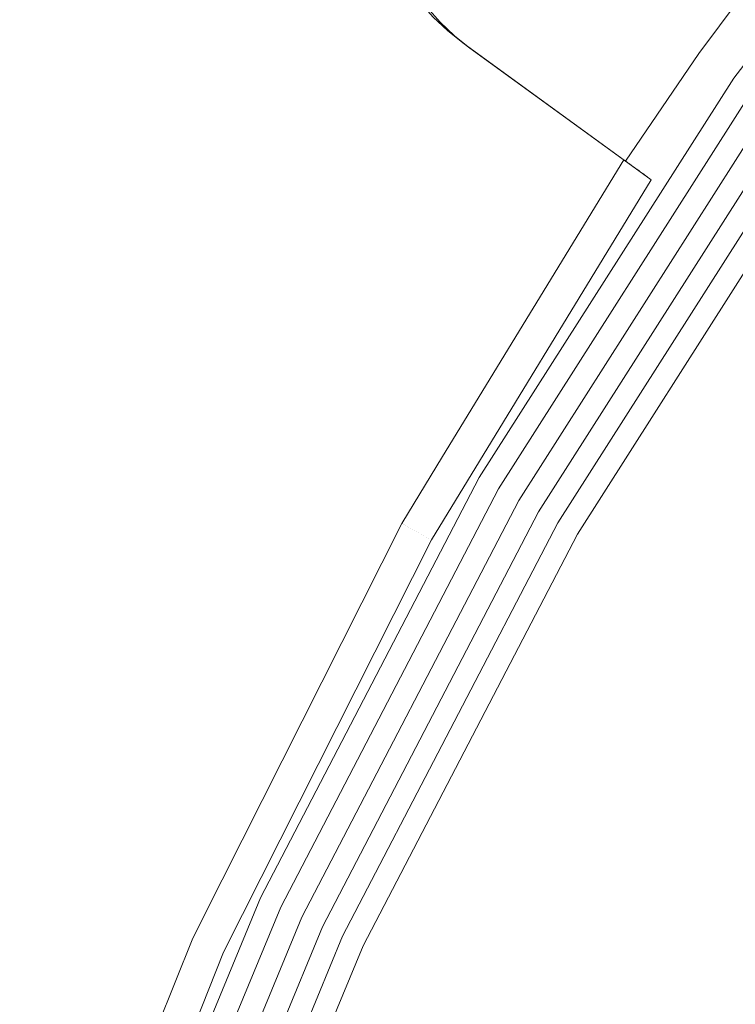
# Model space of a CAD drawing. Header units: millimetres. Extents: x -121 to 130, y -124 to 124.
# Tile 14 of 41: x -114 to -98, y 48 to 70. Entities that reach past the tile are written whole.
import ezdxf

# ---------------------------------------------------------------- set-up
doc = ezdxf.new("R2010")
doc.units = ezdxf.units.MM
doc.header["$LTSCALE"] = 25.4
doc.layers.add('Lighting-Moving Light', color=7, linetype='Continuous', lineweight=5, true_color=0x000000)

# ---------------------------------------------------------------- blocks, each defined once
blk = doc.blocks.new('Group-2-1')
at = {"layer": 'Lighting-Moving Light', "color": 7, "linetype": 'Continuous', "lineweight": 5, "transparency": 33554687}
for points, invisible_edges in [([(-38603.607, 5783.44, -583.3), (-38607.502, 5792.236, -583.3), (-38607.112, 5792.366, -583.3), (-38606.713, 5792.464, -583.3)], 9), ([(-38606.713, 5792.464, -583.3), (-38606.307, 5792.528, -583.3), (-38603.607, 5783.44, -583.3)], 10), ([(-38606.307, 5792.528, -583.3), (-38605.897, 5792.558, -583.3), (-38603.607, 5783.44, -583.3)], 10), ([(-38605.897, 5792.558, -583.3), (-38605.485, 5792.555, -583.3), (-38603.607, 5783.44, -583.3)], 10), ([(-38605.485, 5792.555, -583.3), (-38605.076, 5792.517, -583.3), (-38603.607, 5783.44, -583.3)], 10), ([(-38605.076, 5792.517, -583.3), (-38604.671, 5792.446, -583.3), (-38603.607, 5783.44, -583.3)], 10), ([(-38604.671, 5792.446, -583.3), (-38604.273, 5792.342, -583.3), (-38603.607, 5783.44, -583.3)], 10), ([(-38603.607, 5783.44, -583.3), (-38610.689, 5787.996, -583.3), (-38607.652, 5792.176, -583.3), (-38607.502, 5792.236, -583.3)], 9), ([(-38604.273, 5792.342, -583.3), (-38603.885, 5792.205, -583.3), (-38603.607, 5783.44, -583.3)], 10), ([(-38603.885, 5792.205, -583.3), (-38603.51, 5792.037, -583.3), (-38603.607, 5783.44, -583.3)], 10), ([(-38603.51, 5792.037, -583.3), (-38603.15, 5791.838, -583.3), (-38603.607, 5783.44, -583.3)], 10), ([(-38603.15, 5791.838, -583.3), (-38602.808, 5791.61, -583.3), (-38603.607, 5783.44, -583.3)], 10), ([(-38609.464, 5784.246, -577.8), (-38609.149, 5783.947, -577.8), (-38602.963, 5791.723, -577.8)], 10), ([(-38609.149, 5783.947, -577.8), (-38608.809, 5783.677, -577.8), (-38602.963, 5791.723, -577.8)], 10), ([(-38608.809, 5783.677, -577.8), (-38604.655, 5780.658, -577.8), (-38598.809, 5788.705, -577.8), (-38602.963, 5791.723, -577.8)], 10), ([(-38602.808, 5791.61, -583.3), (-38599.378, 5789.118, -583.3), (-38603.607, 5783.44, -583.3)], 8), ([(-38602.837, 5782.901, -677.312), (-38596.477, 5791.19, -677.312), (-38596.475, 5791.188, -677.355), (-38602.835, 5782.9, -677.355)], 14), ([(-38599.378, 5789.118, -583.3), (-38596.477, 5791.19, -677.312), (-38602.837, 5782.901, -677.312)], 9), ([(-38602.835, 5782.9, -677.355), (-38596.475, 5791.188, -677.355), (-38596.47, 5791.184, -677.397), (-38602.829, 5782.896, -677.397)], 15), ([(-38602.829, 5782.896, -677.397), (-38596.47, 5791.184, -677.397), (-38596.462, 5791.177, -677.438), (-38602.821, 5782.89, -677.438)], 15), ([(-38602.821, 5782.89, -677.438), (-38596.462, 5791.177, -677.438), (-38596.452, 5791.168, -677.478), (-38602.81, 5782.882, -677.478)], 15), ([(-38602.81, 5782.882, -677.478), (-38596.452, 5791.168, -677.478), (-38596.439, 5791.158, -677.518), (-38602.796, 5782.873, -677.518)], 15), ([(-38602.837, 5782.901, -677.312), (-38603.607, 5783.44, -583.3), (-38599.378, 5789.118, -583.3)], 9), ([(-38611.462, 5763.978, -577.8), (-38598.809, 5788.705, -577.8), (-38604.655, 5780.658, -577.8)], 11), ([(-38598.809, 5788.705, -577.8), (-38611.462, 5763.978, -577.8), (-38606.718, 5773.09, -577.8)], 9), ([(-38606.718, 5773.09, -577.8), (-38601.199, 5781.754, -577.8), (-38598.809, 5788.705, -577.8)], 10), ([(-38610.704, 5787.458, -583.3), (-38610.705, 5787.675, -583.3), (-38610.689, 5787.996, -583.3), (-38603.607, 5783.44, -583.3)], 12), ([(-38603.607, 5783.44, -583.3), (-38610.694, 5787.241, -583.3), (-38610.704, 5787.458, -583.3)], 9), ([(-38603.607, 5783.44, -583.3), (-38610.674, 5787.025, -583.3), (-38610.694, 5787.241, -583.3)], 9), ([(-38610.644, 5786.81, -583.3), (-38610.674, 5787.025, -583.3), (-38603.607, 5783.44, -583.3)], 10), ([(-38610.434, 5785.969, -583.3), (-38610.558, 5786.385, -583.3), (-38610.644, 5786.81, -583.3), (-38603.607, 5783.44, -583.3)], 12), ([(-38603.607, 5783.44, -583.3), (-38610.275, 5785.565, -583.3), (-38610.434, 5785.969, -583.3)], 9), ([(-38603.607, 5783.44, -583.3), (-38610.081, 5785.177, -583.3), (-38610.275, 5785.565, -583.3)], 9), ([(-38603.607, 5783.44, -583.3), (-38609.854, 5784.807, -583.3), (-38610.081, 5785.177, -583.3)], 9), ([(-38603.607, 5783.44, -583.3), (-38609.596, 5784.458, -583.3), (-38609.854, 5784.807, -583.3)], 9), ([(-38609.752, 5784.571, -577.8), (-38609.596, 5784.458, -583.3), (-38609.308, 5784.133, -583.3), (-38609.464, 5784.246, -577.8)], 5), ([(-38603.607, 5783.44, -583.3), (-38609.308, 5784.133, -583.3), (-38609.596, 5784.458, -583.3)], 9), ([(-38609.464, 5784.246, -577.8), (-38609.308, 5784.133, -583.3), (-38608.994, 5783.834, -583.3), (-38609.149, 5783.947, -577.8)], 5), ([(-38603.607, 5783.44, -583.3), (-38608.994, 5783.834, -583.3), (-38609.308, 5784.133, -583.3)], 9), ([(-38609.149, 5783.947, -577.8), (-38608.994, 5783.834, -583.3), (-38608.654, 5783.564, -583.3), (-38608.809, 5783.677, -577.8)], 1), ([(-38603.607, 5783.44, -583.3), (-38608.654, 5783.564, -583.3), (-38608.994, 5783.834, -583.3)], 9), ([(-38608.809, 5783.677, -577.8), (-38605.244, 5781.087, -578.368), (-38605.241, 5781.084, -578.352)], 9), ([(-38608.809, 5783.677, -577.8), (-38604.812, 5780.772, -577.826), (-38604.798, 5780.763, -577.821)], 9), ([(-38608.809, 5783.677, -577.8), (-38605.025, 5780.927, -577.955), (-38605.002, 5780.91, -577.935)], 9), ([(-38605.241, 5781.084, -578.352), (-38605.231, 5781.077, -578.312), (-38608.809, 5783.677, -577.8)], 10), ([(-38604.798, 5780.763, -577.821), (-38604.786, 5780.754, -577.818), (-38608.809, 5783.677, -577.8)], 10), ([(-38604.786, 5780.754, -577.818), (-38604.739, 5780.719, -577.807), (-38608.809, 5783.677, -577.8)], 10), ([(-38608.809, 5783.677, -577.8), (-38604.889, 5780.828, -577.858), (-38604.844, 5780.796, -577.837)], 9), ([(-38605.002, 5780.91, -577.935), (-38604.986, 5780.899, -577.921), (-38608.809, 5783.677, -577.8)], 10), ([(-38608.809, 5783.677, -577.8), (-38605.163, 5781.028, -578.139), (-38605.151, 5781.019, -578.118), (-38605.136, 5781.008, -578.091)], 9), ([(-38605.231, 5781.077, -578.312), (-38605.227, 5781.074, -578.299), (-38608.809, 5783.677, -577.8)], 10), ([(-38604.844, 5780.796, -577.837), (-38604.812, 5780.772, -577.826), (-38608.809, 5783.677, -577.8)], 10), ([(-38608.809, 5783.677, -577.8), (-38604.933, 5780.86, -577.883), (-38604.911, 5780.844, -577.87)], 9), ([(-38604.986, 5780.899, -577.921), (-38604.975, 5780.891, -577.913), (-38608.809, 5783.677, -577.8)], 10), ([(-38605.136, 5781.008, -578.091), (-38605.128, 5781.002, -578.079), (-38608.809, 5783.677, -577.8)], 10), ([(-38608.809, 5783.677, -577.8), (-38605.254, 5781.094, -578.426), (-38605.244, 5781.087, -578.368)], 9), ([(-38608.809, 5783.677, -577.8), (-38605.26, 5781.098, -578.485), (-38605.26, 5781.098, -578.48)], 9), ([(-38608.809, 5783.677, -577.8), (-38604.739, 5780.719, -577.807), (-38604.708, 5780.697, -577.803), (-38604.691, 5780.685, -577.801)], 9), ([(-38604.691, 5780.685, -577.801), (-38604.655, 5780.658, -577.8), (-38608.809, 5783.677, -577.8)], 8), ([(-38604.911, 5780.844, -577.87), (-38604.889, 5780.828, -577.858), (-38608.809, 5783.677, -577.8)], 10), ([(-38608.809, 5783.677, -577.8), (-38605.061, 5780.954, -577.992), (-38605.025, 5780.927, -577.955)], 9), ([(-38608.809, 5783.677, -577.8), (-38605.188, 5781.045, -578.19), (-38605.163, 5781.028, -578.139)], 9), ([(-38608.809, 5783.677, -577.8), (-38605.209, 5781.061, -578.243), (-38605.204, 5781.057, -578.23)], 9), ([(-38605.26, 5781.098, -578.48), (-38605.254, 5781.094, -578.426), (-38608.809, 5783.677, -577.8)], 10), ([(-38608.809, 5783.677, -577.8), (-38608.654, 5783.564, -583.3), (-38605.224, 5781.072, -583.3), (-38605.263, 5781.1, -578.545)], 8), ([(-38608.809, 5783.677, -577.8), (-38605.096, 5780.979, -578.034), (-38605.083, 5780.969, -578.018), (-38605.061, 5780.954, -577.992)], 9), ([(-38605.204, 5781.057, -578.23), (-38605.188, 5781.045, -578.19), (-38608.809, 5783.677, -577.8)], 10), ([(-38605.263, 5781.1, -578.545), (-38605.26, 5781.098, -578.485), (-38608.809, 5783.677, -577.8)], 10), ([(-38604.975, 5780.891, -577.913), (-38604.933, 5780.86, -577.883), (-38608.809, 5783.677, -577.8)], 10), ([(-38605.227, 5781.074, -578.299), (-38605.209, 5781.061, -578.243), (-38608.809, 5783.677, -577.8)], 10), ([(-38605.128, 5781.002, -578.079), (-38605.096, 5780.979, -578.034), (-38608.809, 5783.677, -577.8)], 10), ([(-38603.607, 5783.44, -583.3), (-38605.224, 5781.072, -583.3), (-38608.654, 5783.564, -583.3)], 8), ([(-38605.224, 5781.072, -583.3), (-38603.607, 5783.44, -583.3), (-38602.837, 5782.901, -677.312)], 10), ([(-38608.45, 5774.09, -677.312), (-38602.837, 5782.901, -677.312), (-38602.835, 5782.9, -677.355), (-38608.448, 5774.089, -677.355)], 14), ([(-38602.837, 5782.901, -677.312), (-38608.45, 5774.09, -677.312), (-38605.224, 5781.072, -583.3)], 10), ([(-38608.448, 5774.089, -677.355), (-38602.835, 5782.9, -677.355), (-38602.829, 5782.896, -677.397), (-38608.442, 5774.085, -677.397)], 15), ([(-38608.442, 5774.085, -677.397), (-38602.829, 5782.896, -677.397), (-38602.821, 5782.89, -677.438), (-38608.433, 5774.08, -677.438)], 15), ([(-38608.433, 5774.08, -677.438), (-38602.821, 5782.89, -677.438), (-38602.81, 5782.882, -677.478), (-38608.422, 5774.074, -677.478)], 15), ([(-38608.422, 5774.074, -677.478), (-38602.81, 5782.882, -677.478), (-38602.796, 5782.873, -677.518), (-38608.407, 5774.065, -677.518)], 15), ([(-38608.407, 5774.065, -677.518), (-38602.796, 5782.873, -677.518), (-38602.78, 5782.861, -677.555), (-38608.39, 5774.055, -677.555)], 15), ([(-38608.39, 5774.055, -677.555), (-38602.78, 5782.861, -677.555), (-38602.761, 5782.848, -677.591), (-38608.37, 5774.044, -677.591)], 15), ([(-38608.37, 5774.044, -677.591), (-38602.761, 5782.848, -677.591), (-38602.739, 5782.833, -677.624), (-38608.347, 5774.03, -677.624)], 15), ([(-38608.347, 5774.03, -677.624), (-38602.739, 5782.833, -677.624), (-38602.716, 5782.816, -677.655), (-38608.322, 5774.016, -677.655)], 15), ([(-38608.322, 5774.016, -677.655), (-38602.716, 5782.816, -677.655), (-38602.69, 5782.798, -677.684), (-38608.295, 5774, -677.684)], 15), ([(-38608.295, 5774, -677.684), (-38602.69, 5782.798, -677.684), (-38602.662, 5782.779, -677.71), (-38608.265, 5773.983, -677.71)], 15), ([(-38608.265, 5773.983, -677.71), (-38602.662, 5782.779, -677.71), (-38602.633, 5782.758, -677.733), (-38608.234, 5773.965, -677.733)], 15), ([(-38608.234, 5773.965, -677.733), (-38602.633, 5782.758, -677.733), (-38602.602, 5782.737, -677.752), (-38608.202, 5773.947, -677.752)], 15), ([(-38608.202, 5773.947, -677.752), (-38602.602, 5782.737, -677.752), (-38602.57, 5782.714, -677.769), (-38608.168, 5773.927, -677.769)], 15), ([(-38608.168, 5773.927, -677.769), (-38602.57, 5782.714, -677.769), (-38602.537, 5782.691, -677.782), (-38608.133, 5773.907, -677.782)], 15), ([(-38608.133, 5773.907, -677.782), (-38602.537, 5782.691, -677.782), (-38602.503, 5782.667, -677.792), (-38608.097, 5773.886, -677.792)], 15), ([(-38608.097, 5773.886, -677.792), (-38602.503, 5782.667, -677.792), (-38602.468, 5782.643, -677.798), (-38608.06, 5773.865, -677.798)], 15), ([(-38608.06, 5773.865, -677.798), (-38602.468, 5782.643, -677.798), (-38602.433, 5782.619, -677.8), (-38608.024, 5773.844, -677.8)], 11), ([(-38608.024, 5773.844, -677.8), (-38602.433, 5782.619, -677.8), (-38602.01, 5782.322, -677.8), (-38607.576, 5773.585, -677.8)], 10), ([(-38607.576, 5773.585, -677.8), (-38602.01, 5782.322, -677.8), (-38601.974, 5782.297, -677.798), (-38607.538, 5773.563, -677.798)], 14), ([(-38607.538, 5773.563, -677.798), (-38601.974, 5782.297, -677.798), (-38601.939, 5782.272, -677.793), (-38607.501, 5773.542, -677.793)], 15), ([(-38607.501, 5773.542, -677.793), (-38601.939, 5782.272, -677.793), (-38601.904, 5782.248, -677.783), (-38607.464, 5773.521, -677.783)], 15), ([(-38607.464, 5773.521, -677.783), (-38601.904, 5782.248, -677.783), (-38601.87, 5782.224, -677.77), (-38607.428, 5773.5, -677.77)], 15), ([(-38607.428, 5773.5, -677.77), (-38601.87, 5782.224, -677.77), (-38601.838, 5782.201, -677.754), (-38607.394, 5773.48, -677.754)], 15), ([(-38607.394, 5773.48, -677.754), (-38601.838, 5782.201, -677.754), (-38601.806, 5782.179, -677.734), (-38607.36, 5773.461, -677.734)], 15), ([(-38607.36, 5773.461, -677.734), (-38601.806, 5782.179, -677.734), (-38601.776, 5782.158, -677.711), (-38607.329, 5773.443, -677.711)], 15), ([(-38607.329, 5773.443, -677.711), (-38601.776, 5782.158, -677.711), (-38601.748, 5782.139, -677.684), (-38607.299, 5773.425, -677.684)], 15), ([(-38607.299, 5773.425, -677.684), (-38601.748, 5782.139, -677.684), (-38601.722, 5782.12, -677.655), (-38607.271, 5773.409, -677.655)], 15), ([(-38607.271, 5773.409, -677.655), (-38601.722, 5782.12, -677.655), (-38601.697, 5782.103, -677.624), (-38607.246, 5773.395, -677.624)], 15), ([(-38607.246, 5773.395, -677.624), (-38601.697, 5782.103, -677.624), (-38601.676, 5782.088, -677.589), (-38607.223, 5773.381, -677.589)], 15), ([(-38607.223, 5773.381, -677.589), (-38601.676, 5782.088, -677.589), (-38601.656, 5782.075, -677.553), (-38607.202, 5773.369, -677.553)], 15), ([(-38607.202, 5773.369, -677.553), (-38601.656, 5782.075, -677.553), (-38601.64, 5782.063, -677.515), (-38607.185, 5773.359, -677.515)], 15), ([(-38607.185, 5773.359, -677.515), (-38601.64, 5782.063, -677.515), (-38601.626, 5782.053, -677.475), (-38607.17, 5773.351, -677.475)], 15), ([(-38607.17, 5773.351, -677.475), (-38601.626, 5782.053, -677.475), (-38601.615, 5782.046, -677.433), (-38607.158, 5773.344, -677.433)], 15), ([(-38607.158, 5773.344, -677.433), (-38601.615, 5782.046, -677.433), (-38601.607, 5782.04, -677.391), (-38607.15, 5773.339, -677.391)], 15), ([(-38607.15, 5773.339, -677.391), (-38601.607, 5782.04, -677.391), (-38601.602, 5782.037, -677.348), (-38607.145, 5773.336, -677.348)], 15), ([(-38607.145, 5773.336, -677.348), (-38601.602, 5782.037, -677.348), (-38601.6, 5782.035, -677.305), (-38607.143, 5773.335, -677.305)], 11), ([(-38600.789, 5781.467, -578.305), (-38606.285, 5772.84, -578.305), (-38607.143, 5773.335, -677.305), (-38601.6, 5782.035, -677.305)], 10), ([(-38606.682, 5773.069, -577.802), (-38601.165, 5781.73, -577.802), (-38601.199, 5781.754, -577.8), (-38606.718, 5773.09, -577.8)], 11), ([(-38606.647, 5773.049, -577.807), (-38601.131, 5781.707, -577.807), (-38601.165, 5781.73, -577.802), (-38606.682, 5773.069, -577.802)], 15), ([(-38606.611, 5773.028, -577.815), (-38601.098, 5781.683, -577.815), (-38601.131, 5781.707, -577.807), (-38606.647, 5773.049, -577.807)], 15), ([(-38606.577, 5773.008, -577.827), (-38601.065, 5781.66, -577.827), (-38601.098, 5781.683, -577.815), (-38606.611, 5773.028, -577.815)], 15), ([(-38606.543, 5772.989, -577.843), (-38601.033, 5781.638, -577.843), (-38601.065, 5781.66, -577.827), (-38606.577, 5773.008, -577.827)], 15), ([(-38606.511, 5772.97, -577.861), (-38601.003, 5781.617, -577.861), (-38601.033, 5781.638, -577.843), (-38606.543, 5772.989, -577.843)], 15), ([(-38606.48, 5772.953, -577.882), (-38600.973, 5781.596, -577.882), (-38601.003, 5781.617, -577.861), (-38606.511, 5772.97, -577.861)], 15), ([(-38606.451, 5772.936, -577.907), (-38600.946, 5781.577, -577.907), (-38600.973, 5781.596, -577.882), (-38606.48, 5772.953, -577.882)], 15), ([(-38606.424, 5772.92, -577.934), (-38600.92, 5781.559, -577.934), (-38600.946, 5781.577, -577.907), (-38606.451, 5772.936, -577.907)], 15), ([(-38606.398, 5772.905, -577.963), (-38600.896, 5781.542, -577.963), (-38600.92, 5781.559, -577.934), (-38606.424, 5772.92, -577.934)], 15), ([(-38606.375, 5772.892, -577.995), (-38600.874, 5781.527, -577.995), (-38600.896, 5781.542, -577.963), (-38606.398, 5772.905, -577.963)], 15), ([(-38606.354, 5772.88, -578.029), (-38600.854, 5781.513, -578.029), (-38600.874, 5781.527, -577.995), (-38606.375, 5772.892, -577.995)], 15), ([(-38606.336, 5772.869, -578.065), (-38600.837, 5781.501, -578.065), (-38600.854, 5781.513, -578.029), (-38606.354, 5772.88, -578.029)], 15), ([(-38606.321, 5772.86, -578.103), (-38600.822, 5781.491, -578.103), (-38600.837, 5781.501, -578.065), (-38606.336, 5772.869, -578.065)], 15), ([(-38606.308, 5772.853, -578.141), (-38600.81, 5781.482, -578.141), (-38600.822, 5781.491, -578.103), (-38606.321, 5772.86, -578.103)], 15), ([(-38606.298, 5772.847, -578.181), (-38600.801, 5781.476, -578.181), (-38600.81, 5781.482, -578.141), (-38606.308, 5772.853, -578.141)], 15), ([(-38606.291, 5772.843, -578.222), (-38600.794, 5781.471, -578.222), (-38600.801, 5781.476, -578.181), (-38606.298, 5772.847, -578.181)], 15), ([(-38606.286, 5772.841, -578.263), (-38600.79, 5781.468, -578.263), (-38600.794, 5781.471, -578.222), (-38606.291, 5772.843, -578.222)], 15), ([(-38606.285, 5772.84, -578.305), (-38600.789, 5781.467, -578.305), (-38600.79, 5781.468, -578.263), (-38606.286, 5772.841, -578.263)], 14), ([(-38609.259, 5774.555, -578.545), (-38610.156, 5773.079, -578.48), (-38605.26, 5781.098, -578.48)], 11), ([(-38605.254, 5781.094, -578.426), (-38605.26, 5781.098, -578.48), (-38610.156, 5773.079, -578.48)], 10), ([(-38610.156, 5773.079, -578.48), (-38610.148, 5773.075, -578.415), (-38605.254, 5781.094, -578.426)], 11), ([(-38605.244, 5781.087, -578.368), (-38605.254, 5781.094, -578.426), (-38610.148, 5773.075, -578.415)], 10), ([(-38605.241, 5781.084, -578.352), (-38605.244, 5781.087, -578.368), (-38610.148, 5773.075, -578.415)], 10), ([(-38610.148, 5773.075, -578.415), (-38610.136, 5773.068, -578.352), (-38605.241, 5781.084, -578.352)], 11), ([(-38605.231, 5781.077, -578.312), (-38605.241, 5781.084, -578.352), (-38610.136, 5773.068, -578.352)], 10), ([(-38605.227, 5781.074, -578.299), (-38605.231, 5781.077, -578.312), (-38610.136, 5773.068, -578.352)], 10), ([(-38610.136, 5773.068, -578.352), (-38610.118, 5773.058, -578.29), (-38605.227, 5781.074, -578.299)], 11), ([(-38605.209, 5781.061, -578.243), (-38605.227, 5781.074, -578.299), (-38610.118, 5773.058, -578.29)], 10), ([(-38605.204, 5781.057, -578.23), (-38605.209, 5781.061, -578.243), (-38610.118, 5773.058, -578.29)], 10), ([(-38610.118, 5773.058, -578.29), (-38610.096, 5773.046, -578.23), (-38605.204, 5781.057, -578.23)], 11), ([(-38605.188, 5781.045, -578.19), (-38605.204, 5781.057, -578.23), (-38610.096, 5773.046, -578.23)], 10), ([(-38610.096, 5773.046, -578.23), (-38610.07, 5773.031, -578.172), (-38605.188, 5781.045, -578.19)], 11), ([(-38605.163, 5781.028, -578.139), (-38605.188, 5781.045, -578.19), (-38610.07, 5773.031, -578.172)], 10), ([(-38605.151, 5781.019, -578.118), (-38605.163, 5781.028, -578.139), (-38610.07, 5773.031, -578.172)], 10), ([(-38610.07, 5773.031, -578.172), (-38610.039, 5773.014, -578.117), (-38605.151, 5781.019, -578.118)], 11), ([(-38605.136, 5781.008, -578.091), (-38605.151, 5781.019, -578.118), (-38610.039, 5773.014, -578.117)], 10), ([(-38605.128, 5781.002, -578.079), (-38605.136, 5781.008, -578.091), (-38610.039, 5773.014, -578.117)], 10), ([(-38610.039, 5773.014, -578.117), (-38610.004, 5772.994, -578.066), (-38605.128, 5781.002, -578.079)], 11), ([(-38605.096, 5780.979, -578.034), (-38605.128, 5781.002, -578.079), (-38610.004, 5772.994, -578.066)], 10), ([(-38605.083, 5780.969, -578.018), (-38605.096, 5780.979, -578.034), (-38610.004, 5772.994, -578.066)], 10), ([(-38610.004, 5772.994, -578.066), (-38609.966, 5772.973, -578.018), (-38605.083, 5780.969, -578.018)], 11), ([(-38605.061, 5780.954, -577.992), (-38605.083, 5780.969, -578.018), (-38609.966, 5772.973, -578.018)], 10), ([(-38609.966, 5772.973, -578.018), (-38609.924, 5772.949, -577.974), (-38605.061, 5780.954, -577.992)], 11), ([(-38605.025, 5780.927, -577.955), (-38605.061, 5780.954, -577.992), (-38609.924, 5772.949, -577.974)], 10), ([(-38605.002, 5780.91, -577.935), (-38605.025, 5780.927, -577.955), (-38609.924, 5772.949, -577.974)], 10), ([(-38609.924, 5772.949, -577.974), (-38609.878, 5772.924, -577.935), (-38605.002, 5780.91, -577.935)], 11), ([(-38604.986, 5780.899, -577.921), (-38605.002, 5780.91, -577.935), (-38609.878, 5772.924, -577.935)], 10), ([(-38609.878, 5772.924, -577.935), (-38609.83, 5772.897, -577.9), (-38604.975, 5780.891, -577.913), (-38604.986, 5780.899, -577.921)], 11), ([(-38604.933, 5780.86, -577.883), (-38604.975, 5780.891, -577.913), (-38609.83, 5772.897, -577.9)], 10), ([(-38609.259, 5774.555, -578.545), (-38605.263, 5781.1, -578.545), (-38605.224, 5781.072, -583.3)], 8), ([(-38605.26, 5781.098, -578.485), (-38605.263, 5781.1, -578.545), (-38609.259, 5774.555, -578.545)], 8), ([(-38605.26, 5781.098, -578.48), (-38605.26, 5781.098, -578.485), (-38609.259, 5774.555, -578.545)], 10), ([(-38605.224, 5781.072, -583.3), (-38608.45, 5774.09, -677.312), (-38609.259, 5774.555, -578.545)], 11), ([(-38604.911, 5780.844, -577.87), (-38604.933, 5780.86, -577.883), (-38609.83, 5772.897, -577.9)], 10), ([(-38609.83, 5772.897, -577.9), (-38609.78, 5772.869, -577.87), (-38604.911, 5780.844, -577.87)], 11), ([(-38604.889, 5780.828, -577.858), (-38604.911, 5780.844, -577.87), (-38609.78, 5772.869, -577.87)], 10), ([(-38604.844, 5780.796, -577.837), (-38604.889, 5780.828, -577.858), (-38609.78, 5772.869, -577.87)], 10), ([(-38609.78, 5772.869, -577.87), (-38609.727, 5772.84, -577.845), (-38604.844, 5780.796, -577.837)], 11), ([(-38604.812, 5780.772, -577.826), (-38604.844, 5780.796, -577.837), (-38609.727, 5772.84, -577.845)], 10), ([(-38609.727, 5772.84, -577.845), (-38609.673, 5772.809, -577.825), (-38604.812, 5780.772, -577.826)], 11), ([(-38604.798, 5780.763, -577.821), (-38604.812, 5780.772, -577.826), (-38609.673, 5772.809, -577.825)], 10), ([(-38604.786, 5780.754, -577.818), (-38604.798, 5780.763, -577.821), (-38609.673, 5772.809, -577.825)], 10), ([(-38604.739, 5780.719, -577.807), (-38604.786, 5780.754, -577.818), (-38609.673, 5772.809, -577.825)], 10), ([(-38609.673, 5772.809, -577.825), (-38609.617, 5772.778, -577.811), (-38604.739, 5780.719, -577.807)], 11), ([(-38604.708, 5780.697, -577.803), (-38604.739, 5780.719, -577.807), (-38609.617, 5772.778, -577.811)], 10), ([(-38609.617, 5772.778, -577.811), (-38609.561, 5772.747, -577.803), (-38604.708, 5780.697, -577.803)], 11), ([(-38604.691, 5780.685, -577.801), (-38604.708, 5780.697, -577.803), (-38609.561, 5772.747, -577.803)], 10), ([(-38604.655, 5780.658, -577.8), (-38604.691, 5780.685, -577.801), (-38609.561, 5772.747, -577.803)], 10), ([(-38604.655, 5780.658, -577.8), (-38609.504, 5772.715, -577.8), (-38614.087, 5763.623, -577.8), (-38611.462, 5763.978, -577.8)], 12), ([(-38609.561, 5772.747, -577.803), (-38609.504, 5772.715, -577.8), (-38604.655, 5780.658, -577.8)], 9), ([(-38610.159, 5773.081, -578.545), (-38609.259, 5774.555, -578.545), (-38608.45, 5774.09, -677.312)], 10), ([(-38609.259, 5774.555, -578.545), (-38610.159, 5773.081, -578.545), (-38610.156, 5773.079, -578.48)], 10), ([(-38613.274, 5764.823, -677.312), (-38608.45, 5774.09, -677.312), (-38608.448, 5774.089, -677.355), (-38613.272, 5764.822, -677.355)], 14), ([(-38610.159, 5773.081, -578.545), (-38608.45, 5774.09, -677.312), (-38613.274, 5764.823, -677.312)], 9), ([(-38613.272, 5764.822, -677.355), (-38608.448, 5774.089, -677.355), (-38608.442, 5774.085, -677.397), (-38613.266, 5764.819, -677.397)], 15), ([(-38613.266, 5764.819, -677.397), (-38608.442, 5774.085, -677.397), (-38608.433, 5774.08, -677.438), (-38613.257, 5764.815, -677.438)], 15), ([(-38613.257, 5764.815, -677.438), (-38608.433, 5774.08, -677.438), (-38608.422, 5774.074, -677.478), (-38613.245, 5764.809, -677.478)], 15), ([(-38613.245, 5764.809, -677.478), (-38608.422, 5774.074, -677.478), (-38608.407, 5774.065, -677.518), (-38613.229, 5764.802, -677.518)], 15), ([(-38613.229, 5764.802, -677.518), (-38608.407, 5774.065, -677.518), (-38608.39, 5774.055, -677.555), (-38613.211, 5764.794, -677.555)], 15), ([(-38613.211, 5764.794, -677.555), (-38608.39, 5774.055, -677.555), (-38608.37, 5774.044, -677.591), (-38613.19, 5764.784, -677.591)], 15), ([(-38613.19, 5764.784, -677.591), (-38608.37, 5774.044, -677.591), (-38608.347, 5774.03, -677.624), (-38613.166, 5764.773, -677.624)], 15), ([(-38613.166, 5764.773, -677.624), (-38608.347, 5774.03, -677.624), (-38608.322, 5774.016, -677.655), (-38613.14, 5764.761, -677.655)], 15), ([(-38613.14, 5764.761, -677.655), (-38608.322, 5774.016, -677.655), (-38608.295, 5774, -677.684), (-38613.111, 5764.747, -677.684)], 15), ([(-38613.111, 5764.747, -677.684), (-38608.295, 5774, -677.684), (-38608.265, 5773.983, -677.71), (-38613.081, 5764.733, -677.71)], 15), ([(-38613.081, 5764.733, -677.71), (-38608.265, 5773.983, -677.71), (-38608.234, 5773.965, -677.733), (-38613.048, 5764.718, -677.733)], 15), ([(-38613.048, 5764.718, -677.733), (-38608.234, 5773.965, -677.733), (-38608.202, 5773.947, -677.752), (-38613.014, 5764.702, -677.752)], 15), ([(-38613.014, 5764.702, -677.752), (-38608.202, 5773.947, -677.752), (-38608.168, 5773.927, -677.769), (-38612.979, 5764.685, -677.769)], 15), ([(-38612.979, 5764.685, -677.769), (-38608.168, 5773.927, -677.769), (-38608.133, 5773.907, -677.782), (-38612.942, 5764.668, -677.782)], 15), ([(-38612.942, 5764.668, -677.782), (-38608.133, 5773.907, -677.782), (-38608.097, 5773.886, -677.792), (-38612.904, 5764.651, -677.792)], 15), ([(-38612.904, 5764.651, -677.792), (-38608.097, 5773.886, -677.792), (-38608.06, 5773.865, -677.798), (-38612.866, 5764.633, -677.798)], 15), ([(-38612.866, 5764.633, -677.798), (-38608.06, 5773.865, -677.798), (-38608.024, 5773.844, -677.8), (-38612.828, 5764.615, -677.8)], 11), ([(-38607.576, 5773.585, -677.8), (-38612.359, 5764.396, -677.8), (-38612.828, 5764.615, -677.8), (-38608.024, 5773.844, -677.8)], 10), ([(-38612.359, 5764.396, -677.8), (-38607.576, 5773.585, -677.8), (-38607.538, 5773.563, -677.798), (-38612.32, 5764.378, -677.798)], 14), ([(-38612.32, 5764.378, -677.798), (-38607.538, 5773.563, -677.798), (-38607.501, 5773.542, -677.793), (-38612.281, 5764.36, -677.793)], 15), ([(-38612.281, 5764.36, -677.793), (-38607.501, 5773.542, -677.793), (-38607.464, 5773.521, -677.783), (-38612.242, 5764.342, -677.783)], 15), ([(-38612.242, 5764.342, -677.783), (-38607.464, 5773.521, -677.783), (-38607.428, 5773.5, -677.77), (-38612.205, 5764.325, -677.77)], 15), ([(-38612.205, 5764.325, -677.77), (-38607.428, 5773.5, -677.77), (-38607.394, 5773.48, -677.754), (-38612.169, 5764.308, -677.754)], 15), ([(-38612.169, 5764.308, -677.754), (-38607.394, 5773.48, -677.754), (-38607.36, 5773.461, -677.734), (-38612.134, 5764.291, -677.734)], 15), ([(-38612.134, 5764.291, -677.734), (-38607.36, 5773.461, -677.734), (-38607.329, 5773.443, -677.711), (-38612.101, 5764.276, -677.711)], 15), ([(-38612.101, 5764.276, -677.711), (-38607.329, 5773.443, -677.711), (-38607.299, 5773.425, -677.684), (-38612.069, 5764.261, -677.684)], 15), ([(-38612.069, 5764.261, -677.684), (-38607.299, 5773.425, -677.684), (-38607.271, 5773.409, -677.655), (-38612.04, 5764.248, -677.655)], 15), ([(-38612.04, 5764.248, -677.655), (-38607.271, 5773.409, -677.655), (-38607.246, 5773.395, -677.624), (-38612.014, 5764.235, -677.624)], 15), ([(-38612.014, 5764.235, -677.624), (-38607.246, 5773.395, -677.624), (-38607.223, 5773.381, -677.589), (-38611.989, 5764.224, -677.589)], 15), ([(-38611.989, 5764.224, -677.589), (-38607.223, 5773.381, -677.589), (-38607.202, 5773.369, -677.553), (-38611.968, 5764.214, -677.553)], 15), ([(-38611.968, 5764.214, -677.553), (-38607.202, 5773.369, -677.553), (-38607.185, 5773.359, -677.515), (-38611.95, 5764.206, -677.515)], 15), ([(-38611.95, 5764.206, -677.515), (-38607.185, 5773.359, -677.515), (-38607.17, 5773.351, -677.475), (-38611.934, 5764.198, -677.475)], 15), ([(-38611.934, 5764.198, -677.475), (-38607.17, 5773.351, -677.475), (-38607.158, 5773.344, -677.433), (-38611.922, 5764.193, -677.433)], 15), ([(-38611.922, 5764.193, -677.433), (-38607.158, 5773.344, -677.433), (-38607.15, 5773.339, -677.391), (-38611.913, 5764.189, -677.391)], 15), ([(-38611.913, 5764.189, -677.391), (-38607.15, 5773.339, -677.391), (-38607.145, 5773.336, -677.348), (-38611.908, 5764.186, -677.348)], 15), ([(-38611.908, 5764.186, -677.348), (-38607.145, 5773.336, -677.348), (-38607.143, 5773.335, -677.305), (-38611.906, 5764.185, -677.305)], 11), ([(-38606.285, 5772.84, -578.305), (-38611.009, 5763.767, -578.305), (-38611.906, 5764.185, -677.305), (-38607.143, 5773.335, -677.305)], 10), ([(-38614.767, 5763.93, -578.48), (-38610.156, 5773.079, -578.48), (-38610.159, 5773.081, -578.545), (-38614.122, 5765.217, -578.545)], 11), ([(-38614.759, 5763.927, -578.415), (-38610.148, 5773.075, -578.415), (-38610.156, 5773.079, -578.48), (-38614.767, 5763.93, -578.48)], 15), ([(-38614.746, 5763.921, -578.352), (-38610.136, 5773.068, -578.352), (-38610.148, 5773.075, -578.415), (-38614.759, 5763.927, -578.415)], 15), ([(-38614.728, 5763.912, -578.29), (-38610.118, 5773.058, -578.29), (-38610.136, 5773.068, -578.352), (-38614.746, 5763.921, -578.352)], 15), ([(-38613.274, 5764.823, -677.312), (-38614.122, 5765.217, -578.545), (-38610.159, 5773.081, -578.545)], 9), ([(-38611.424, 5763.96, -577.802), (-38606.682, 5773.069, -577.802), (-38606.718, 5773.09, -577.8), (-38611.462, 5763.978, -577.8)], 11), ([(-38611.387, 5763.943, -577.807), (-38606.647, 5773.049, -577.807), (-38606.682, 5773.069, -577.802), (-38611.424, 5763.96, -577.802)], 15), ([(-38614.705, 5763.902, -578.23), (-38610.096, 5773.046, -578.23), (-38610.118, 5773.058, -578.29), (-38614.728, 5763.912, -578.29)], 15), ([(-38614.677, 5763.889, -578.172), (-38610.07, 5773.031, -578.172), (-38610.096, 5773.046, -578.23), (-38614.705, 5763.902, -578.23)], 15), ([(-38614.645, 5763.875, -578.117), (-38610.039, 5773.014, -578.117), (-38610.07, 5773.031, -578.172), (-38614.677, 5763.889, -578.172)], 15), ([(-38614.609, 5763.859, -578.066), (-38610.004, 5772.994, -578.066), (-38610.039, 5773.014, -578.117), (-38614.645, 5763.875, -578.117)], 15), ([(-38614.568, 5763.84, -578.018), (-38609.966, 5772.973, -578.018), (-38610.004, 5772.994, -578.066), (-38614.609, 5763.859, -578.066)], 15), ([(-38614.524, 5763.821, -577.974), (-38609.924, 5772.949, -577.974), (-38609.966, 5772.973, -578.018), (-38614.568, 5763.84, -578.018)], 15), ([(-38614.477, 5763.799, -577.935), (-38609.878, 5772.924, -577.935), (-38609.924, 5772.949, -577.974), (-38614.524, 5763.821, -577.974)], 15), ([(-38614.427, 5763.777, -577.9), (-38609.83, 5772.897, -577.9), (-38609.878, 5772.924, -577.935), (-38614.477, 5763.799, -577.935)], 15), ([(-38614.374, 5763.753, -577.87), (-38609.78, 5772.869, -577.87), (-38609.83, 5772.897, -577.9), (-38614.427, 5763.777, -577.9)], 15), ([(-38614.32, 5763.728, -577.845), (-38609.727, 5772.84, -577.845), (-38609.78, 5772.869, -577.87), (-38614.374, 5763.753, -577.87)], 15), ([(-38611.35, 5763.926, -577.815), (-38606.611, 5773.028, -577.815), (-38606.647, 5773.049, -577.807), (-38611.387, 5763.943, -577.807)], 15), ([(-38611.314, 5763.909, -577.827), (-38606.577, 5773.008, -577.827), (-38606.611, 5773.028, -577.815), (-38611.35, 5763.926, -577.815)], 15), ([(-38611.279, 5763.893, -577.843), (-38606.543, 5772.989, -577.843), (-38606.577, 5773.008, -577.827), (-38611.314, 5763.909, -577.827)], 15), ([(-38611.245, 5763.877, -577.861), (-38606.511, 5772.97, -577.861), (-38606.543, 5772.989, -577.843), (-38611.279, 5763.893, -577.843)], 15), ([(-38611.213, 5763.862, -577.882), (-38606.48, 5772.953, -577.882), (-38606.511, 5772.97, -577.861), (-38611.245, 5763.877, -577.861)], 15), ([(-38611.182, 5763.848, -577.907), (-38606.451, 5772.936, -577.907), (-38606.48, 5772.953, -577.882), (-38611.213, 5763.862, -577.882)], 15), ([(-38611.153, 5763.834, -577.934), (-38606.424, 5772.92, -577.934), (-38606.451, 5772.936, -577.907), (-38611.182, 5763.848, -577.907)], 15), ([(-38611.127, 5763.822, -577.963), (-38606.398, 5772.905, -577.963), (-38606.424, 5772.92, -577.934), (-38611.153, 5763.834, -577.934)], 15), ([(-38611.103, 5763.811, -577.995), (-38606.375, 5772.892, -577.995), (-38606.398, 5772.905, -577.963), (-38611.127, 5763.822, -577.963)], 15), ([(-38611.081, 5763.8, -578.029), (-38606.354, 5772.88, -578.029), (-38606.375, 5772.892, -577.995), (-38611.103, 5763.811, -577.995)], 15), ([(-38611.062, 5763.792, -578.065), (-38606.336, 5772.869, -578.065), (-38606.354, 5772.88, -578.029), (-38611.081, 5763.8, -578.029)], 15), ([(-38611.045, 5763.784, -578.103), (-38606.321, 5772.86, -578.103), (-38606.336, 5772.869, -578.065), (-38611.062, 5763.792, -578.065)], 15), ([(-38611.032, 5763.778, -578.141), (-38606.308, 5772.853, -578.141), (-38606.321, 5772.86, -578.103), (-38611.045, 5763.784, -578.103)], 15), ([(-38611.022, 5763.773, -578.181), (-38606.298, 5772.847, -578.181), (-38606.308, 5772.853, -578.141), (-38611.032, 5763.778, -578.141)], 15), ([(-38614.263, 5763.702, -577.825), (-38609.673, 5772.809, -577.825), (-38609.727, 5772.84, -577.845), (-38614.32, 5763.728, -577.845)], 15), ([(-38614.205, 5763.676, -577.811), (-38609.617, 5772.778, -577.811), (-38609.673, 5772.809, -577.825), (-38614.263, 5763.702, -577.825)], 15), ([(-38614.146, 5763.65, -577.803), (-38609.561, 5772.747, -577.803), (-38609.617, 5772.778, -577.811), (-38614.205, 5763.676, -577.811)], 15), ([(-38614.087, 5763.623, -577.8), (-38609.504, 5772.715, -577.8), (-38609.561, 5772.747, -577.803), (-38614.146, 5763.65, -577.803)], 14), ([(-38611.014, 5763.769, -578.222), (-38606.291, 5772.843, -578.222), (-38606.298, 5772.847, -578.181), (-38611.022, 5763.773, -578.181)], 15), ([(-38611.01, 5763.767, -578.263), (-38606.286, 5772.841, -578.263), (-38606.291, 5772.843, -578.222), (-38611.014, 5763.769, -578.222)], 15), ([(-38611.009, 5763.767, -578.305), (-38606.285, 5772.84, -578.305), (-38606.286, 5772.841, -578.263), (-38611.01, 5763.767, -578.263)], 14), ([(-38614.77, 5763.932, -578.545), (-38614.122, 5765.217, -578.545), (-38613.274, 5764.823, -677.312)], 10), ([(-38614.122, 5765.217, -578.545), (-38614.77, 5763.932, -578.545), (-38614.767, 5763.93, -578.48)], 10), ([(-38617.272, 5755.171, -677.312), (-38613.274, 5764.823, -677.312), (-38613.272, 5764.822, -677.355), (-38617.27, 5755.17, -677.355)], 14), ([(-38614.77, 5763.932, -578.545), (-38613.274, 5764.823, -677.312), (-38617.272, 5755.171, -677.312)], 9), ([(-38617.27, 5755.17, -677.355), (-38613.272, 5764.822, -677.355), (-38613.266, 5764.819, -677.397), (-38617.263, 5755.168, -677.397)], 15), ([(-38617.263, 5755.168, -677.397), (-38613.266, 5764.819, -677.397), (-38613.257, 5764.815, -677.438), (-38617.254, 5755.165, -677.438)], 15), ([(-38617.254, 5755.165, -677.438), (-38613.257, 5764.815, -677.438), (-38613.245, 5764.809, -677.478), (-38617.241, 5755.16, -677.478)], 15), ([(-38617.241, 5755.16, -677.478), (-38613.245, 5764.809, -677.478), (-38613.229, 5764.802, -677.518), (-38617.226, 5755.154, -677.518)], 15), ([(-38617.226, 5755.154, -677.518), (-38613.229, 5764.802, -677.518), (-38613.211, 5764.794, -677.555), (-38617.207, 5755.147, -677.555)], 15), ([(-38617.207, 5755.147, -677.555), (-38613.211, 5764.794, -677.555), (-38613.19, 5764.784, -677.591), (-38617.185, 5755.139, -677.591)], 15), ([(-38617.185, 5755.139, -677.591), (-38613.19, 5764.784, -677.591), (-38613.166, 5764.773, -677.624), (-38617.16, 5755.13, -677.624)], 15), ([(-38617.16, 5755.13, -677.624), (-38613.166, 5764.773, -677.624), (-38613.14, 5764.761, -677.655), (-38617.133, 5755.121, -677.655)], 15), ([(-38617.133, 5755.121, -677.655), (-38613.14, 5764.761, -677.655), (-38613.111, 5764.747, -677.684), (-38617.103, 5755.11, -677.684)], 15), ([(-38617.103, 5755.11, -677.684), (-38613.111, 5764.747, -677.684), (-38613.081, 5764.733, -677.71), (-38617.072, 5755.098, -677.71)], 15), ([(-38617.072, 5755.098, -677.71), (-38613.081, 5764.733, -677.71), (-38613.048, 5764.718, -677.733), (-38617.038, 5755.086, -677.733)], 15), ([(-38617.038, 5755.086, -677.733), (-38613.048, 5764.718, -677.733), (-38613.014, 5764.702, -677.752), (-38617.003, 5755.073, -677.752)], 15), ([(-38617.003, 5755.073, -677.752), (-38613.014, 5764.702, -677.752), (-38612.979, 5764.685, -677.769), (-38616.966, 5755.06, -677.769)], 15), ([(-38616.966, 5755.06, -677.769), (-38612.979, 5764.685, -677.769), (-38612.942, 5764.668, -677.782), (-38616.928, 5755.046, -677.782)], 15), ([(-38616.928, 5755.046, -677.782), (-38612.942, 5764.668, -677.782), (-38612.904, 5764.651, -677.792), (-38616.889, 5755.032, -677.792)], 15), ([(-38616.889, 5755.032, -677.792), (-38612.904, 5764.651, -677.792), (-38612.866, 5764.633, -677.798), (-38616.849, 5755.017, -677.798)], 15), ([(-38616.849, 5755.017, -677.798), (-38612.866, 5764.633, -677.798), (-38612.828, 5764.615, -677.8), (-38616.809, 5755.003, -677.8)], 11), ([(-38616.809, 5755.003, -677.8), (-38612.828, 5764.615, -677.8), (-38612.359, 5764.396, -677.8), (-38616.323, 5754.826, -677.8)], 10), ([(-38616.323, 5754.826, -677.8), (-38612.359, 5764.396, -677.8), (-38612.32, 5764.378, -677.798), (-38616.283, 5754.811, -677.798)], 14), ([(-38616.283, 5754.811, -677.798), (-38612.32, 5764.378, -677.798), (-38612.281, 5764.36, -677.793), (-38616.242, 5754.796, -677.793)], 15), ([(-38616.242, 5754.796, -677.793), (-38612.281, 5764.36, -677.793), (-38612.242, 5764.342, -677.783), (-38616.202, 5754.782, -677.783)], 15), ([(-38616.202, 5754.782, -677.783), (-38612.242, 5764.342, -677.783), (-38612.205, 5764.325, -677.77), (-38616.164, 5754.768, -677.77)], 15), ([(-38616.164, 5754.768, -677.77), (-38612.205, 5764.325, -677.77), (-38612.169, 5764.308, -677.754), (-38616.126, 5754.754, -677.754)], 15), ([(-38616.126, 5754.754, -677.754), (-38612.169, 5764.308, -677.754), (-38612.134, 5764.291, -677.734), (-38616.09, 5754.741, -677.734)], 15), ([(-38616.09, 5754.741, -677.734), (-38612.134, 5764.291, -677.734), (-38612.101, 5764.276, -677.711), (-38616.055, 5754.728, -677.711)], 15), ([(-38616.055, 5754.728, -677.711), (-38612.101, 5764.276, -677.711), (-38612.069, 5764.261, -677.684), (-38616.023, 5754.716, -677.684)], 15), ([(-38616.023, 5754.716, -677.684), (-38612.069, 5764.261, -677.684), (-38612.04, 5764.248, -677.655), (-38615.993, 5754.705, -677.655)], 15), ([(-38615.993, 5754.705, -677.655), (-38612.04, 5764.248, -677.655), (-38612.014, 5764.235, -677.624), (-38615.965, 5754.695, -677.624)], 15), ([(-38615.965, 5754.695, -677.624), (-38612.014, 5764.235, -677.624), (-38611.989, 5764.224, -677.589), (-38615.94, 5754.686, -677.589)], 15), ([(-38615.94, 5754.686, -677.589), (-38611.989, 5764.224, -677.589), (-38611.968, 5764.214, -677.553), (-38615.918, 5754.678, -677.553)], 15), ([(-38615.918, 5754.678, -677.553), (-38611.968, 5764.214, -677.553), (-38611.95, 5764.206, -677.515), (-38615.899, 5754.671, -677.515)], 15), ([(-38615.899, 5754.671, -677.515), (-38611.95, 5764.206, -677.515), (-38611.934, 5764.198, -677.475), (-38615.883, 5754.666, -677.475)], 15), ([(-38615.883, 5754.666, -677.475), (-38611.934, 5764.198, -677.475), (-38611.922, 5764.193, -677.433), (-38615.87, 5754.661, -677.433)], 15), ([(-38615.87, 5754.661, -677.433), (-38611.922, 5764.193, -677.433), (-38611.913, 5764.189, -677.391), (-38615.861, 5754.658, -677.391)], 15), ([(-38615.861, 5754.658, -677.391), (-38611.913, 5764.189, -677.391), (-38611.908, 5764.186, -677.348), (-38615.856, 5754.656, -677.348)], 15), ([(-38615.856, 5754.656, -677.348), (-38611.908, 5764.186, -677.348), (-38611.906, 5764.185, -677.305), (-38615.853, 5754.655, -677.305)], 11), ([(-38611.009, 5763.767, -578.305), (-38614.923, 5754.316, -578.305), (-38615.853, 5754.655, -677.305), (-38611.906, 5764.185, -677.305)], 10), ([(-38614.087, 5763.623, -577.8), (-38617.882, 5754.175, -577.8), (-38615.393, 5754.487, -577.8), (-38611.462, 5763.978, -577.8)], 10), ([(-38615.354, 5754.473, -577.802), (-38611.424, 5763.96, -577.802), (-38611.462, 5763.978, -577.8), (-38615.393, 5754.487, -577.8)], 11), ([(-38615.315, 5754.459, -577.807), (-38611.387, 5763.943, -577.807), (-38611.424, 5763.96, -577.802), (-38615.354, 5754.473, -577.802)], 15), ([(-38618.586, 5754.423, -578.48), (-38614.767, 5763.93, -578.48), (-38614.77, 5763.932, -578.545), (-38618.16, 5755.493, -578.545)], 11), ([(-38618.578, 5754.42, -578.415), (-38614.759, 5763.927, -578.415), (-38614.767, 5763.93, -578.48), (-38618.586, 5754.423, -578.48)], 15), ([(-38618.564, 5754.415, -578.352), (-38614.746, 5763.921, -578.352), (-38614.759, 5763.927, -578.415), (-38618.578, 5754.42, -578.415)], 15), ([(-38618.545, 5754.409, -578.29), (-38614.728, 5763.912, -578.29), (-38614.746, 5763.921, -578.352), (-38618.564, 5754.415, -578.352)], 15), ([(-38618.521, 5754.4, -578.23), (-38614.705, 5763.902, -578.23), (-38614.728, 5763.912, -578.29), (-38618.545, 5754.409, -578.29)], 15), ([(-38618.493, 5754.39, -578.172), (-38614.677, 5763.889, -578.172), (-38614.705, 5763.902, -578.23), (-38618.521, 5754.4, -578.23)], 15), ([(-38618.46, 5754.379, -578.117), (-38614.645, 5763.875, -578.117), (-38614.677, 5763.889, -578.172), (-38618.493, 5754.39, -578.172)], 15), ([(-38618.422, 5754.365, -578.066), (-38614.609, 5763.859, -578.066), (-38614.645, 5763.875, -578.117), (-38618.46, 5754.379, -578.117)], 15), ([(-38618.38, 5754.351, -578.018), (-38614.568, 5763.84, -578.018), (-38614.609, 5763.859, -578.066), (-38618.422, 5754.365, -578.066)], 15), ([(-38618.335, 5754.334, -577.974), (-38614.524, 5763.821, -577.974), (-38614.568, 5763.84, -578.018), (-38618.38, 5754.351, -578.018)], 15), ([(-38618.286, 5754.317, -577.935), (-38614.477, 5763.799, -577.935), (-38614.524, 5763.821, -577.974), (-38618.335, 5754.334, -577.974)], 15), ([(-38618.234, 5754.299, -577.9), (-38614.427, 5763.777, -577.9), (-38614.477, 5763.799, -577.935), (-38618.286, 5754.317, -577.935)], 15), ([(-38618.18, 5754.28, -577.87), (-38614.374, 5763.753, -577.87), (-38614.427, 5763.777, -577.9), (-38618.234, 5754.299, -577.9)], 15), ([(-38618.123, 5754.26, -577.845), (-38614.32, 5763.728, -577.845), (-38614.374, 5763.753, -577.87), (-38618.18, 5754.28, -577.87)], 15), ([(-38617.272, 5755.171, -677.312), (-38618.16, 5755.493, -578.545), (-38614.77, 5763.932, -578.545)], 9), ([(-38615.277, 5754.445, -577.815), (-38611.35, 5763.926, -577.815), (-38611.387, 5763.943, -577.807), (-38615.315, 5754.459, -577.807)], 15), ([(-38615.24, 5754.431, -577.827), (-38611.314, 5763.909, -577.827), (-38611.35, 5763.926, -577.815), (-38615.277, 5754.445, -577.815)], 15), ([(-38615.203, 5754.418, -577.843), (-38611.279, 5763.893, -577.843), (-38611.314, 5763.909, -577.827), (-38615.24, 5754.431, -577.827)], 15), ([(-38615.168, 5754.405, -577.861), (-38611.245, 5763.877, -577.861), (-38611.279, 5763.893, -577.843), (-38615.203, 5754.418, -577.843)], 15), ([(-38615.135, 5754.393, -577.882), (-38611.213, 5763.862, -577.882), (-38611.245, 5763.877, -577.861), (-38615.168, 5754.405, -577.861)], 15), ([(-38615.103, 5754.382, -577.907), (-38611.182, 5763.848, -577.907), (-38611.213, 5763.862, -577.882), (-38615.135, 5754.393, -577.882)], 15), ([(-38615.073, 5754.371, -577.934), (-38611.153, 5763.834, -577.934), (-38611.182, 5763.848, -577.907), (-38615.103, 5754.382, -577.907)], 15), ([(-38615.046, 5754.361, -577.963), (-38611.127, 5763.822, -577.963), (-38611.153, 5763.834, -577.934), (-38615.073, 5754.371, -577.934)], 15), ([(-38615.021, 5754.352, -577.995), (-38611.103, 5763.811, -577.995), (-38611.127, 5763.822, -577.963), (-38615.046, 5754.361, -577.963)], 15), ([(-38614.998, 5754.343, -578.029), (-38611.081, 5763.8, -578.029), (-38611.103, 5763.811, -577.995), (-38615.021, 5754.352, -577.995)], 15), ([(-38614.978, 5754.336, -578.065), (-38611.062, 5763.792, -578.065), (-38611.081, 5763.8, -578.029), (-38614.998, 5754.343, -578.029)], 15), ([(-38614.961, 5754.33, -578.103), (-38611.045, 5763.784, -578.103), (-38611.062, 5763.792, -578.065), (-38614.978, 5754.336, -578.065)], 15), ([(-38614.947, 5754.325, -578.141), (-38611.032, 5763.778, -578.141), (-38611.045, 5763.784, -578.103), (-38614.961, 5754.33, -578.103)], 15), ([(-38614.937, 5754.321, -578.181), (-38611.022, 5763.773, -578.181), (-38611.032, 5763.778, -578.141), (-38614.947, 5754.325, -578.141)], 15), ([(-38614.929, 5754.318, -578.222), (-38611.014, 5763.769, -578.222), (-38611.022, 5763.773, -578.181), (-38614.937, 5754.321, -578.181)], 15), ([(-38614.924, 5754.317, -578.263), (-38611.01, 5763.767, -578.263), (-38611.014, 5763.769, -578.222), (-38614.929, 5754.318, -578.222)], 15), ([(-38614.923, 5754.316, -578.305), (-38611.009, 5763.767, -578.305), (-38611.01, 5763.767, -578.263), (-38614.924, 5754.317, -578.263)], 14), ([(-38618.064, 5754.239, -577.825), (-38614.263, 5763.702, -577.825), (-38614.32, 5763.728, -577.845), (-38618.123, 5754.26, -577.845)], 15), ([(-38618.004, 5754.218, -577.811), (-38614.205, 5763.676, -577.811), (-38614.263, 5763.702, -577.825), (-38618.064, 5754.239, -577.825)], 15), ([(-38617.943, 5754.196, -577.803), (-38614.146, 5763.65, -577.803), (-38614.205, 5763.676, -577.811), (-38618.004, 5754.218, -577.811)], 15), ([(-38617.882, 5754.175, -577.8), (-38614.087, 5763.623, -577.8), (-38614.146, 5763.65, -577.803), (-38617.943, 5754.196, -577.803)], 14)]:
    blk.add_3dface(points, dxfattribs=dict(at, invisible_edges=invisible_edges))
at = {"layer": 'Lighting-Moving Light', "color": 0, "flags": 1}
for tag in ['Yoke', 'Body', 'Base', 'Lens']:
    blk.add_attdef(tag, (-23394.144, 17430.034), '', height=0.18, dxfattribs=at)

msp = doc.modelspace()

# ---------------------------------------------------------------- block references
at = {"layer": 'Lighting-Moving Light', "color": 7, "transparency": 33554687}
msp.add_blockref('Group-2-1', (38504.739, -5714.213), dxfattribs=at)

doc.saveas('drawing.dxf')
